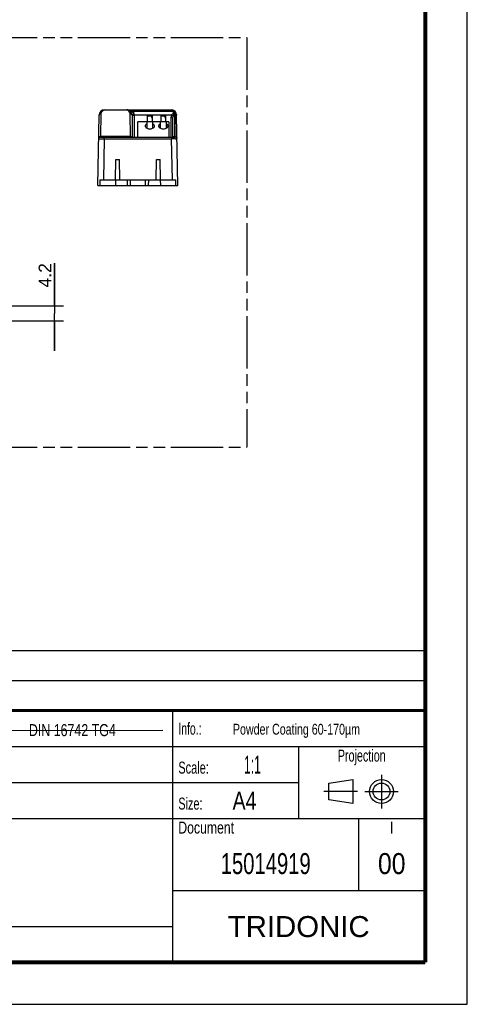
# Model space of a CAD drawing. Header units: millimetres. Extents: x 0 to 210, y 0 to 297.
# Tile 5 of 6: x 135 to 210, y 0 to 164. Entities that reach past the tile are written whole.
import ezdxf
from ezdxf.enums import TextEntityAlignment as Align

# ---------------------------------------------------------------- set-up
doc = ezdxf.new("R2010")
doc.units = ezdxf.units.MM
doc.header["$LTSCALE"] = 19.36
doc.linetypes.add('CENTER', pattern=[0.6, 0.375, -0.075, 0.075, -0.075])
doc.linetypes.add('PHANTOM', pattern=[0.8, 0.45, -0.05, 0.1, -0.05, 0.1, -0.05])
doc.layers.get('0').update_dxf_attribs({"linetype": 'CONTINUOUS'})
for name, color, linetype in [('DEFAULT_1', 7, 'CENTER'), ('DEFAULT_3', 7, 'PHANTOM'), ('Z_DIM_2D', 7, 'CONTINUOUS'), ('Z_NOTICE', 7, 'CONTINUOUS')]:
    doc.layers.add(name, color=color, linetype=linetype)
doc.styles.get("Standard").update_dxf_attribs({"font": 'txt', "width": 0.7})
doc.styles.add('TEXTSTYLE_2', font='txt', dxfattribs={"width": 0.75})
doc.styles.add('TEXTSTYLE_3', font='arial.ttf')
doc.styles.add('TEXTSTYLE_4', font='arial.ttf')
doc.dimstyles.new('DIMSTYLE_3', dxfattribs={"dimtxt": 2.1, "dimasz": 3.5, "dimexe": 1.5, "dimexo": 0, "dimgap": 0.525, "dimtad": 1, "dimlfac": 1.666667, "dimdsep": 46, "dimtxsty": 'TEXTSTYLE_3', "dimblk": '_FILLED', "dimblk1": '_FILLED', "dimblk2": '_FILLED', "dimcen": 0.09, "dimclrt": 5, "dimazin": 2, "dimtp": 0.1, "dimtm": 0.1, "dimtfac": 1, "dimtofl": 0, "dimtmove": 0, "dimatfit": 3, "dimldrblk": '_FILLED', "dimfxl": 1, "dimtolj": 1, "dimarcsym": 0})

# ---------------------------------------------------------------- blocks, each defined once
blk = doc.blocks.new('PROJEKTIONSMETHODE_BL0', base_point=(192.31, 35.47))
at = {"color": 2, "linetype": 'CONTINUOUS'}
for p, q in [((186.91, 36.87), (190.91, 37.47)), ((186.91, 34.07), (186.91, 36.87)), ((190.91, 37.47), (190.91, 33.47)), ((190.91, 33.47), (186.91, 34.07))]:
    blk.add_line(p, q, dxfattribs=at)
for radius in [2, 1.4]:
    blk.add_circle((195.71, 35.47), radius, dxfattribs=at)
at = {"layer": 'DEFAULT_1', "color": 2, "linetype": 'CENTER'}
for p, q in [((195.71, 38.27), (195.71, 32.67)), ((191.71, 35.47), (186.11, 35.47)), ((192.91, 35.47), (198.5, 35.47))]:
    blk.add_line(p, q, dxfattribs=at)
blk = doc.blocks.new('*D4')
at = {"layer": 'Z_DIM_2D', "color": 2, "linetype": 'CONTINUOUS'}
for p, q in [((141.21, 116.44), (141.21, 123.57)), ((141.21, 123.57), (141.21, 115.18)), ((133.2, 116.44), (142.71, 116.44)), ((141.21, 108.92), (141.21, 115.18)), ((133.2, 113.92), (142.71, 113.92)), ((141.21, 113.92), (141.21, 108.92))]:
    blk.add_line(p, q, dxfattribs=at)
at = {"layer": 'Z_DIM_2D', "color": 5, "linetype": 'CONTINUOUS', "style": 'TEXTSTYLE_3'}
blk.add_text('4.2', height=2.1, rotation=90, dxfattribs=at).set_placement((140.68, 119.49))
blk = doc.blocks.new('_FILLED')
at = {"color": 0, "linetype": 'BYBLOCK'}
blk.add_solid([(0, 0), (-1, 0.125), (-1, -0.125)], dxfattribs=at)
blk = doc.blocks.new('_NONE')

msp = doc.modelspace()

# ---------------------------------------------------------------- linework, layer by layer
at = {"color": 2, "linetype": 'CONTINUOUS'}
for p, q in [((210, 0), (210, 297)), ((6.9136, 58.9602), (202.9136, 58.9602)), ((202.9136, 48.9602), (202.9136, 58.9602)), ((6.9136, 53.9602), (202.9136, 53.9602)), ((6.9135, 48.9601), (202.9135, 48.9601)), ((6.9136, 48.9602), (202.9136, 48.9602)), ((160.9135, 6.9601), (160.9135, 48.9601)), ((202.9135, 6.9601), (202.9135, 48.9601)), ((6.9135, 42.9601), (202.9135, 42.9601)), ((181.9135, 30.9601), (181.9135, 42.9601)), ((6.9135, 36.9601), (181.9135, 36.9601)), ((6.9135, 30.9601), (202.9135, 30.9601)), ((191.9135, 18.9601), (191.9135, 30.9601)), ((160.9135, 18.9601), (202.9135, 18.9601)), ((6.9135, 12.9601), (160.9135, 12.9601)), ((6.9135, 6.9601), (202.9135, 6.9601)), ((0, 0), (210, 0))]:
    msp.add_line(p, q, dxfattribs=at)
at = {"color": 7, "linetype": 'CONTINUOUS'}
for p, q in [((148.4567, 136.5288), (148.6612, 148.2445)), ((149.5611, 149.1288), (160.6724, 149.1288)), ((154.147, 148.2366), (154.179, 144.5688)), ((156.6899, 148.1148), (156.6899, 147.0948)), ((156.6899, 148.1148), (157.548, 148.1148)), ((157.3657, 148.1148), (157.3657, 147.8148)), ((157.3657, 147.8148), (157.548, 147.8148)), ((157.548, 147.0948), (157.548, 148.1148)), ((158.9245, 148.1148), (158.9245, 147.0948)), ((158.9245, 148.1148), (159.7818, 148.1148)), ((159.5993, 148.1148), (159.5993, 147.8148)), ((159.5993, 147.8148), (159.7818, 147.8148)), ((159.7818, 147.0948), (159.7818, 148.1148)), ((160.9364, 144.5688), (160.9653, 147.8828)), ((161.2699, 148.4529), (161.2355, 144.6811)), ((161.3381, 144.6811), (161.2699, 148.4529)), ((161.7767, 136.5288), (161.5722, 148.2445)), ((155.1317, 144.5688), (155.1317, 147.0948)), ((160.2617, 147.0948), (155.1317, 147.0948)), ((156.5802, 147.0948), (156.5802, 146.0598)), ((157.6282, 146.0543), (157.6282, 147.0948)), ((158.8291, 147.0948), (158.8291, 146.0571)), ((159.8771, 146.057), (159.8771, 147.0948)), ((160.2617, 147.0948), (160.2617, 144.5688)), ((148.8919, 144.5688), (161.3416, 144.5688)), ((151.3667, 137.4288), (151.4264, 140.8488)), ((151.4264, 140.8488), (152.027, 140.8488)), ((152.0867, 137.4288), (152.027, 140.8488)), ((158.1467, 137.4288), (158.2064, 140.8488)), ((158.2064, 140.8488), (158.807, 140.8488)), ((158.8667, 137.4288), (158.807, 140.8488)), ((148.4567, 136.5288), (161.7767, 136.5288)), ((148.803, 137.4288), (148.7951, 136.5288)), ((148.803, 137.4288), (151.3667, 137.4288)), ((151.3773, 137.4377), (151.3667, 136.5288)), ((151.3773, 137.4377), (151.3671, 137.4519)), ((151.3773, 137.4377), (152.0866, 137.4377)), ((152.0867, 137.4288), (158.1467, 137.4288)), ((153.841, 137.4288), (153.8567, 136.5288)), ((156.3767, 136.5288), (156.3924, 137.4288)), ((158.1469, 137.4377), (158.8561, 137.4377)), ((158.8663, 137.4519), (158.8561, 137.4377)), ((158.8561, 137.4377), (158.8667, 136.5288)), ((158.8667, 137.4288), (161.4305, 137.4288)), ((161.4383, 136.5288), (161.4305, 137.4288)), ((7.7416, 45.5918), (159.2791, 45.6817)), ((0, 0), (210, 0))]:
    msp.add_line(p, q, dxfattribs=at)
at = {"color": 9, "linetype": 'CONTINUOUS'}
for p, q in [((148.9612, 148.4514), (148.8954, 144.683)), ((149.5611, 149.0409), (149.5611, 149.1288)), ((153.247, 149.0409), (149.5611, 149.0409)), ((153.247, 149.1288), (153.247, 149.0409)), ((153.8799, 144.683), (153.847, 148.4461)), ((160.6724, 149.0424), (153.89, 149.0424)), ((154.447, 148.425), (154.447, 148.8646)), ((161.0986, 148.8646), (154.4498, 148.8646)), ((154.4771, 148.2317), (154.509, 144.569)), ((160.7214, 148.2317), (154.4771, 148.2317)), ((160.6364, 144.5688), (160.6653, 147.8828)), ((160.6653, 147.8828), (160.6995, 147.8825)), ((160.6724, 149.0424), (160.6724, 149.1288)), ((148.8954, 144.683), (148.8919, 144.5688)), ((153.8799, 144.683), (148.8954, 144.683)), ((149.4918, 144.274), (149.4918, 144.5688)), ((153.8816, 144.5688), (153.8799, 144.683)), ((160.7417, 144.5688), (160.7417, 144.274)), ((161.2355, 144.6811), (161.2338, 144.5688)), ((161.3381, 144.6811), (161.2355, 144.6811)), ((161.3416, 144.5688), (161.3381, 144.6811)), ((149.4918, 144.274), (149.3723, 137.4288)), ((149.4918, 144.274), (160.7417, 144.274)), ((160.8611, 137.4288), (160.7417, 144.274)), ((161.3773, 144.2762), (161.4042, 144.2762)), ((153.3768, 136.5288), (153.3611, 137.4288)), ((156.8724, 137.4288), (156.8566, 136.5288))]:
    msp.add_line(p, q, dxfattribs=at)
at = {"color": 7, "linetype": 'CONTINUOUS'}
for points, const_width in [([(203, 7), (203, 290)], 0.7), ([(7, 49), (203, 49)], 0.5), ([(7, 7), (203, 7)], 0.7)]:
    msp.add_lwpolyline(points, dxfattribs=dict(at, const_width=const_width))
for centre, radius, start, end in [((149.5611, 148.2288), 0.9, 90, 179), ((153.247, 148.2288), 0.9, 0.5, 89.999662), ((160.6724, 148.2288), 0.9, 1, 90), ((160.6698, 148.0085), 0.9576, 56.510274, 63.396241), ((148.8919, 144.2688), 0.3, 90.003737, 178.999306), ((161.3415, 144.2688), 0.3, 1.000117, 89.996412)]:
    msp.add_arc(centre, radius, start, end, dxfattribs=at)
at = {"color": 9, "linetype": 'CONTINUOUS'}
for centre, radius, start, end in [((149.5612, 148.4408), 0.6001, 90.007281, 178.990992), ((153.2471, 148.4409), 0.6, 0.499007, 90.00195), ((153.3621, 147.2326), 1.8852, 73.738574, 75.809679), ((153.2478, 147.9948), 1.2288, 42.674591, 58.489842), ((160.6723, 148.4422), 0.6002, 44.736555, 89.993382), ((161.4877, 18.7592), 125.517, 90.050409, 90.340551)]:
    msp.add_arc(centre, radius, start, end, dxfattribs=at)
for points, knots in [([(148.6612, 148.2445), (148.6617, 148.2712), (148.6798, 148.3308), (148.7508, 148.4002), (148.85, 148.4428), (148.9243, 148.4517), (148.9612, 148.4514)], [0, 0, 0, 0, 0.20122644, 0.44482217, 0.72296359, 1, 1, 1, 1]), ([(153.8242, 149.0603), (153.7769, 149.0723), (153.5871, 149.1128), (153.3923, 149.1288), (153.247, 149.1288)], [0, 0, 0, 0, 0.25157499, 1, 1, 1, 1]), ([(153.89, 149.0424), (153.8745, 149.0299), (153.8438, 149.0088), (153.7967, 148.9878), (153.7533, 148.9823), (153.7275, 148.9899), (153.7175, 148.996)], [0, 0, 0, 0, 0.31650627, 0.58971465, 0.81281498, 1, 1, 1, 1]), ([(153.847, 148.4461), (153.884, 148.4463), (153.9586, 148.437), (154.0581, 148.3936), (154.129, 148.3234), (154.1468, 148.2635), (154.147, 148.2366)], [0, 0, 0, 0, 0.27691405, 0.55525663, 0.79895356, 1, 1, 1, 1]), ([(154.1512, 148.8277), (154.1271, 148.8168), (154.0797, 148.8006), (154.01, 148.7928), (153.9507, 148.8056), (153.9199, 148.8267), (153.9086, 148.8389)], [0, 0, 0, 0, 0.30745075, 0.57921981, 0.80623578, 1, 1, 1, 1]), ([(154.1251, 148.4263), (154.1276, 148.4153), (154.1524, 148.4042), (154.1859, 148.3991), (154.247, 148.3963), (154.335, 148.4041), (154.4089, 148.4169), (154.447, 148.425)], [0, 0, 0, 0, 0.10208514, 0.19718524, 0.3233176, 0.64660945, 1, 1, 1, 1]), ([(154.147, 148.2366), (154.147, 148.2359), (154.1514, 148.236), (154.1565, 148.2351), (154.1679, 148.2349), (154.1823, 148.2342), (154.2009, 148.2337), (154.2326, 148.2331), (154.2581, 148.2327), (154.2761, 148.2325)], [0, 0, 0, 0, 0.01770535, 0.06782518, 0.15048469, 0.26459019, 0.40864571, 0.58079718, 1, 1, 1, 1]), ([(154.4498, 148.8646), (154.4244, 148.8647), (154.324, 148.8618), (154.2239, 148.8462), (154.1512, 148.8277)], [0, 0, 0, 0, 0.2526445, 1, 1, 1, 1]), ([(154.1512, 148.8277), (154.1803, 148.8019), (154.2361, 148.7441), (154.3133, 148.6479), (154.3813, 148.5388), (154.4262, 148.4641), (154.447, 148.425)], [0, 0, 0, 0, 0.23281625, 0.47886473, 0.73545093, 1, 1, 1, 1]), ([(154.2761, 148.2325), (154.2912, 148.2324), (154.3582, 148.2317), (154.4252, 148.232), (154.477, 148.2317)], [0, 0, 0, 0, 0.22562013, 1, 1, 1, 1]), ([(154.447, 148.425), (154.4518, 148.4095), (154.4688, 148.3464), (154.4767, 148.2808), (154.4771, 148.2317)], [0, 0, 0, 0, 0.24778866, 1, 1, 1, 1]), ([(160.6995, 147.8825), (160.7166, 147.8824), (160.7507, 147.8821), (160.8006, 147.8819), (160.8473, 147.8817), (160.888, 147.8817), (160.9173, 147.8818), (160.9362, 147.8819), (160.9468, 147.882), (160.9546, 147.8823), (160.9606, 147.8821), (160.9631, 147.8828), (160.9653, 147.8824), (160.9653, 147.8828)], [0, 0, 0, 0, 0.19313304, 0.38436382, 0.56335502, 0.71975746, 0.84443282, 0.89345822, 0.93309721, 0.96311994, 0.98391066, 0.99601103, 1, 1, 1, 1]), ([(161.1982, 148.8071), (161.1515, 148.7702), (161.0599, 148.69), (160.9307, 148.5563), (160.8133, 148.4045), (160.7467, 148.2921), (160.7214, 148.2317)], [0, 0, 0, 0, 0.23704768, 0.48392295, 0.73908084, 1, 1, 1, 1]), ([(160.7214, 148.2317), (160.7779, 148.2131), (160.8688, 148.1838), (160.9596, 148.1544), (160.9941, 148.1441)], [0, 0, 0, 0, 0.62296153, 1, 1, 1, 1]), ([(160.9941, 148.1441), (160.9894, 148.1229), (160.9729, 148.0367), (160.9659, 147.9488), (160.9653, 147.8828)], [0, 0, 0, 0, 0.24796484, 1, 1, 1, 1]), ([(161.2248, 148.7694), (161.2027, 148.7228), (161.1464, 148.6014), (161.0635, 148.3948), (161.0132, 148.2308), (160.9941, 148.1441)], [0, 0, 0, 0, 0.23131363, 0.60128895, 1, 1, 1, 1]), ([(161.2699, 148.4528), (161.3069, 148.4534), (161.3818, 148.4447), (161.4819, 148.4018), (161.5535, 148.3317), (161.5717, 148.2715), (161.5722, 148.2445)], [0, 0, 0, 0, 0.2763996, 0.55446974, 0.79837893, 1, 1, 1, 1]), ([(148.5954, 144.4761), (148.5959, 144.504), (148.6149, 144.5635), (148.685, 144.6312), (148.7827, 144.6741), (148.8571, 144.6834), (148.8954, 144.683)], [0, 0, 0, 0, 0.20975549, 0.44486246, 0.71197635, 1, 1, 1, 1]), ([(153.8799, 144.683), (153.907, 144.6831), (154.0045, 144.6746), (154.1049, 144.6268), (154.1467, 144.569)], [0, 0, 0, 0, 0.27597057, 1, 1, 1, 1]), ([(160.9708, 144.5689), (160.9994, 144.6069), (161.0857, 144.6647), (161.1848, 144.6813), (161.2355, 144.6811)], [0, 0, 0, 0, 0.48385335, 1, 1, 1, 1]), ([(161.3381, 144.6811), (161.3764, 144.6814), (161.4508, 144.672), (161.5486, 144.6288), (161.6187, 144.5606), (161.6376, 144.5008), (161.6381, 144.4727)], [0, 0, 0, 0, 0.28736277, 0.5541332, 0.78938169, 1, 1, 1, 1]), ([(148.5919, 144.274), (148.5919, 144.2744), (148.5942, 144.2741), (148.5967, 144.2747), (148.6025, 144.2747), (148.6099, 144.275), (148.6196, 144.2751), (148.6367, 144.2754), (148.6631, 144.2757), (148.7007, 144.2759), (148.746, 144.2761), (148.7984, 144.2762), (148.8812, 144.2762), (148.9983, 144.2761), (149.1518, 144.2756), (149.3185, 144.275), (149.4333, 144.2744), (149.4918, 144.274)], [0, 0, 0, 0, 0.00124255, 0.00486981, 0.01088579, 0.01927935, 0.0300373, 0.04313506, 0.07619728, 0.11815368, 0.16860654, 0.22705665, 0.29295874, 0.44448653, 0.61734098, 0.80494475, 1, 1, 1, 1]), ([(161.4042, 144.2762), (161.4221, 144.2762), (161.4558, 144.2761), (161.5031, 144.276), (161.5438, 144.2758), (161.5777, 144.2756), (161.6042, 144.2753), (161.622, 144.2751), (161.632, 144.2747), (161.6373, 144.2747), (161.6395, 144.2741), (161.6415, 144.2743), (161.6415, 144.274)], [0, 0, 0, 0, 0.2258125, 0.42584053, 0.59802758, 0.74095199, 0.85341891, 0.93450534, 0.96302711, 0.98345828, 0.99577236, 1, 1, 1, 1])]:
    msp.add_open_spline(points, degree=3, knots=knots, dxfattribs=at)
for points in [[(160.7214, 148.2317), (160.6847, 148.1198), (160.6664, 148.0006), (160.6653, 147.8828)], [(161.2689, 148.5065), (161.2698, 148.4886), (161.269, 148.4707), (161.2699, 148.4529)]]:
    msp.add_open_spline(points, degree=3, dxfattribs=at)
at = {"color": 7, "linetype": 'CONTINUOUS'}
for points, knots in [([(161.2167, 148.7952), (161.2131, 148.7964), (161.2063, 148.7996), (161.2012, 148.805), (161.1982, 148.8071)], [0, 0, 0, 0, 0.50882287, 1, 1, 1, 1]), ([(161.2248, 148.7694), (161.2235, 148.7737), (161.2193, 148.7817), (161.2172, 148.7907), (161.2167, 148.7952)], [0, 0, 0, 0, 0.49566425, 1, 1, 1, 1]), ([(156.3585, 146.4306), (156.3585, 146.4651), (156.3688, 146.5357), (156.4298, 146.6732), (156.5155, 146.7563), (156.5802, 146.801)], [0, 0, 0, 0, 0.23134829, 0.47164234, 1, 1, 1, 1]), ([(157.8585, 146.4306), (157.8585, 146.3963), (157.8484, 146.3259), (157.7876, 146.1889), (157.6376, 146.0413), (157.3922, 145.9328), (157.1085, 145.8949), (156.8249, 145.9328), (156.5794, 146.0414), (156.4294, 146.1889), (156.3687, 146.3259), (156.3585, 146.3963), (156.3585, 146.4306)], [0, 0, 0, 0, 0.05133908, 0.10466007, 0.22176832, 0.35556395, 0.50000369, 0.64444021, 0.77823389, 0.8953419, 0.94866198, 1, 1, 1, 1]), ([(157.6282, 146.8075), (157.6953, 146.7626), (157.7839, 146.6783), (157.8478, 146.5381), (157.8585, 146.4658), (157.8585, 146.4306)], [0, 0, 0, 0, 0.5290955, 0.76918822, 1, 1, 1, 1]), ([(158.6031, 146.4306), (158.6031, 146.4655), (158.6136, 146.537), (158.6762, 146.6758), (158.7632, 146.7598), (158.8291, 146.8046)], [0, 0, 0, 0, 0.23109109, 0.47130676, 1, 1, 1, 1]), ([(160.1031, 146.4306), (160.1031, 146.3963), (160.093, 146.3259), (160.0322, 146.1889), (159.8822, 146.0413), (159.6368, 145.9328), (159.3531, 145.8949), (159.0695, 145.9328), (158.824, 146.0414), (158.6741, 146.1889), (158.6133, 146.3259), (158.6031, 146.3963), (158.6031, 146.4306)], [0, 0, 0, 0, 0.05133908, 0.10466007, 0.22176832, 0.35556395, 0.50000369, 0.64444021, 0.77823389, 0.8953419, 0.94866198, 1, 1, 1, 1]), ([(159.8771, 146.8046), (159.9431, 146.7598), (160.0301, 146.6758), (160.0927, 146.537), (160.1031, 146.4655), (160.1031, 146.4306)], [0, 0, 0, 0, 0.52868621, 0.76890311, 1, 1, 1, 1])]:
    msp.add_open_spline(points, degree=3, knots=knots, dxfattribs=at)
msp.add_open_spline([(161.2248, 148.7694), (161.2505, 148.6843), (161.2645, 148.5952), (161.2689, 148.5065)], degree=3, dxfattribs=at)
at = {"layer": 'DEFAULT_3', "color": 7, "linetype": 'PHANTOM'}
for p, q in [((36.7077, 161.1783), (173.2487, 161.1783)), ((173.2487, 161.1783), (173.2487, 92.9078)), ((36.7077, 92.9078), (173.2487, 92.9078))]:
    msp.add_line(p, q, dxfattribs=at)

# ---------------------------------------------------------------- block references
at = {"color": 2, "linetype": 'CONTINUOUS'}
msp.add_blockref('PROJEKTIONSMETHODE_BL0', (192.3051, 35.4697), dxfattribs=at)

# ---------------------------------------------------------------- texts
at = {"layer": 'Z_NOTICE', "color": 5, "linetype": 'CONTINUOUS', "style": 'TEXTSTYLE_2'}
for s, height, width, p in [('DIN 16742 TG4', 2, 0.772894, (136.9582, 44.7101)), ('Info.: ', 2, 0.64966, (161.851, 44.9601)), ('1:1', 3, 0.5, (172.8034, 38.4601)), ('Scale:  ', 2, 0.684524, (161.851, 38.4601)), ('Size: ', 2, 0.678571, (161.851, 32.4601)), (' A4', 3, 0.809524, (169.9939, 32.4601)), ('Document', 2, 0.761905, (161.851, 28.4601))]:
    msp.add_text(s, height=height, dxfattribs=dict(at, width=width)).set_placement(p)
at = {"layer": 'Z_NOTICE', "color": 5, "linetype": 'CONTINUOUS', "width": 0.738509}
msp.add_text('Powder Coating 60-170µm', height=1.8, dxfattribs=at).set_placement((170.9463, 44.9601))
at = {"layer": 'Z_NOTICE', "color": 5, "linetype": 'CONTINUOUS', "style": 'TEXTSTYLE_2'}
for s, width, p in [('Projection', 0.671429, (192.4135, 40.4601)), ('I', 0.833333, (197.4135, 28.4601))]:
    msp.add_text(s, height=2, dxfattribs=dict(at, width=width)).set_placement(p, align=Align.CENTER)
at = {"layer": 'Z_NOTICE', "color": 7, "linetype": 'CONTINUOUS', "style": 'TEXTSTYLE_2'}
for s, width, p in [('15014919', 0.720238, (176.4135, 21.7101)), ('00', 0.880952, (197.4135, 21.7101))]:
    msp.add_text(s, height=3.5, dxfattribs=dict(at, width=width)).set_placement(p, align=Align.CENTER)
at = {"layer": 'Z_NOTICE', "color": 5, "linetype": 'CONTINUOUS', "style": 'TEXTSTYLE_4'}
msp.add_text('TRIDONIC', height=3.5, dxfattribs=at).set_placement((181.9135, 11.2101), align=Align.CENTER)

# ---------------------------------------------------------------- dimensions: what is measured, and where the dimension line sits
at = {"layer": 'Z_DIM_2D', "color": 2, "linetype": 'CONTINUOUS'}
dim = msp.add_linear_dim(base=(141.2098, 113.9218), p1=(133.2001, 116.4418), p2=(133.2001, 113.9218), angle=270, dimstyle='DIMSTYLE_3', override={"dimblk1": 'NONE', "dimblk2": 'NONE', "dimsah": 1}, dxfattribs=at)
dim.commit()
dim.dimension.update_dxf_attribs({"geometry": '*D4', "text_midpoint": (141.2098, 121.4651), "dimtype": 160})

doc.saveas('drawing.dxf')
